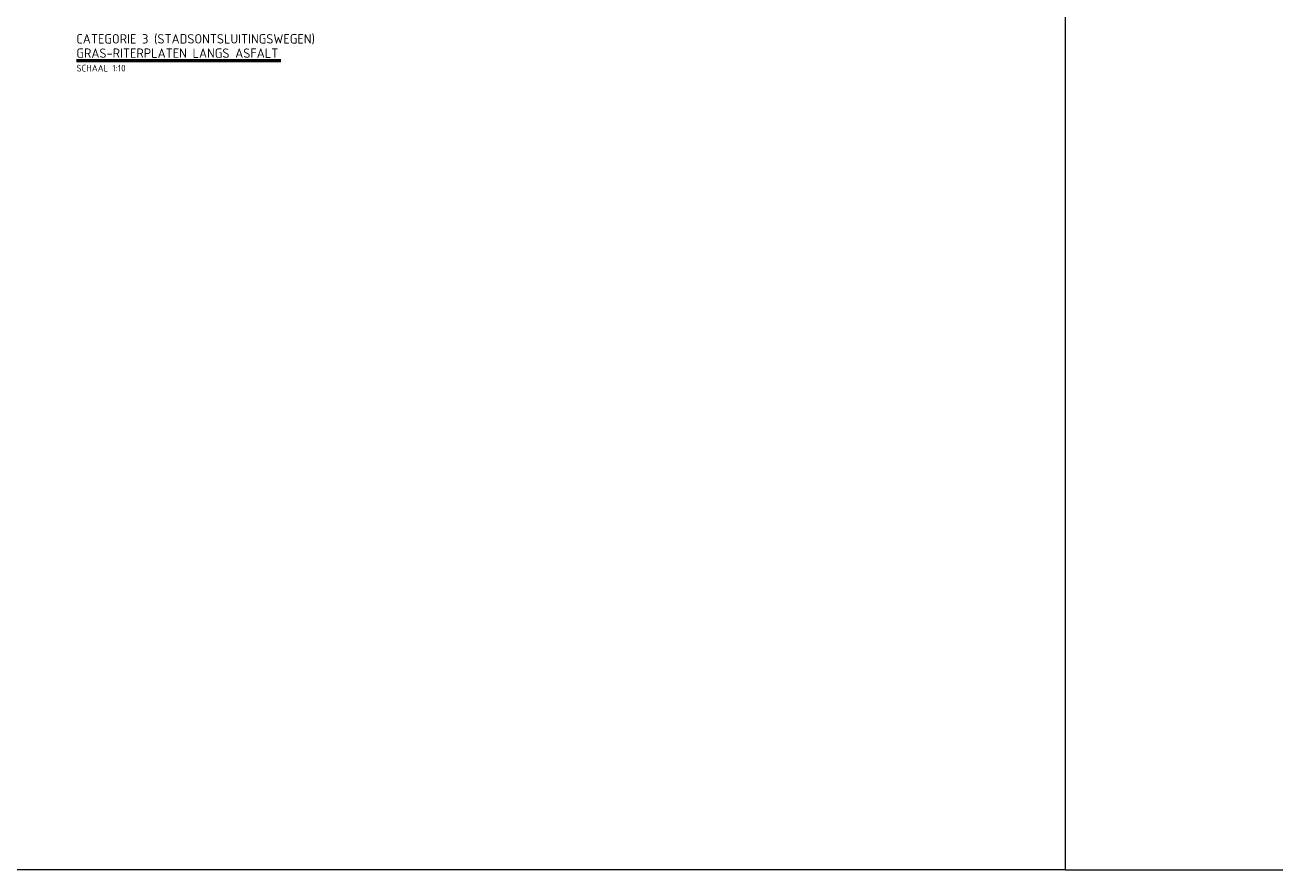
# Model space of a CAD drawing. Header units: metres. Extents: x 92403 to 95147, y 464428 to 465602.
# Tile 214 of 256: x 92587.01 to 92591.67, y 465099.19 to 465102.34. Entities that reach past the tile are written whole.
import ezdxf

# ---------------------------------------------------------------- set-up
doc = ezdxf.new("R2010")
doc.units = ezdxf.units.M
doc.linetypes.add('VW-1-1_STREEP', pattern=[2, 1, -1])
for name, color, linetype, lineweight in [('N-WE-VH-DREMPEL_ASFALT-M', 7, 'CONTINUOUS', 18), ('N-WE-VW-MARKERING_LANGS_STREEP_11-G', 7, 'VW-1-1_STREEP', 13), ('X-XX-AL-TEKENBLAD_TITELBLOK-T35', 50, 'CONTINUOUS', 35), ('X-XX-AL-VERWIJZING-T35', 7, 'CONTINUOUS', 35)]:
    doc.layers.add(name, color=color, linetype=linetype, lineweight=lineweight)
doc.styles.add('NLCS-ISO-M10000-T35', font='NLCS-ISO.ttf', dxfattribs={"height": 35})
doc.styles.add('NLCS_10_25', font='NLCS-ISO.ttf', dxfattribs={"height": 0.025})

msp = doc.modelspace()

# ---------------------------------------------------------------- linework, layer by layer
at = {"layer": 'N-WE-VW-MARKERING_LANGS_STREEP_11-G', "linetype": 'Continuous'}
for points in [[(92577.646709, 465111.246612), (92590.88378, 465111.246612), (92590.88378, 465099.190265), (92577.646709, 465099.190265)], [(92590.88378, 465099.190265), (92603.852078, 465099.190265), (92603.852078, 465111.01153), (92590.88378, 465111.01153)]]:
    msp.add_lwpolyline(points, close=True, dxfattribs=at)
at = {"layer": 'X-XX-AL-TEKENBLAD_TITELBLOK-T35'}
for p, q in [((92587.19986, 465102.209187), (92587.962171, 465102.209187)), ((92587.19986, 465102.204187), (92587.962171, 465102.204187))]:
    msp.add_line(p, q, dxfattribs=at)

# ---------------------------------------------------------------- texts
at = {"layer": 'N-WE-VH-DREMPEL_ASFALT-M', "insert": (92587.19986, 465102.165028), "char_height": 0.025, "attachment_point": 7, "style": 'NLCS_10_25'}
msp.add_mtext('\\PSCHAAL 1:10', dxfattribs=at)
at = {"layer": 'X-XX-AL-VERWIJZING-T35', "char_height": 0.035, "width": 1.298086, "attachment_point": 7, "style": 'NLCS-ISO-M10000-T35'}
for s, insert in [('CATEGORIE 3 (STADSONTSLUITINGSWEGEN)', (92587.19986, 465102.265907)), ('GRAS-RITERPLATEN LANGS ASFALT', (92587.19986, 465102.215962))]:
    msp.add_mtext(s, dxfattribs=dict(at, insert=insert))

doc.saveas('drawing.dxf')
